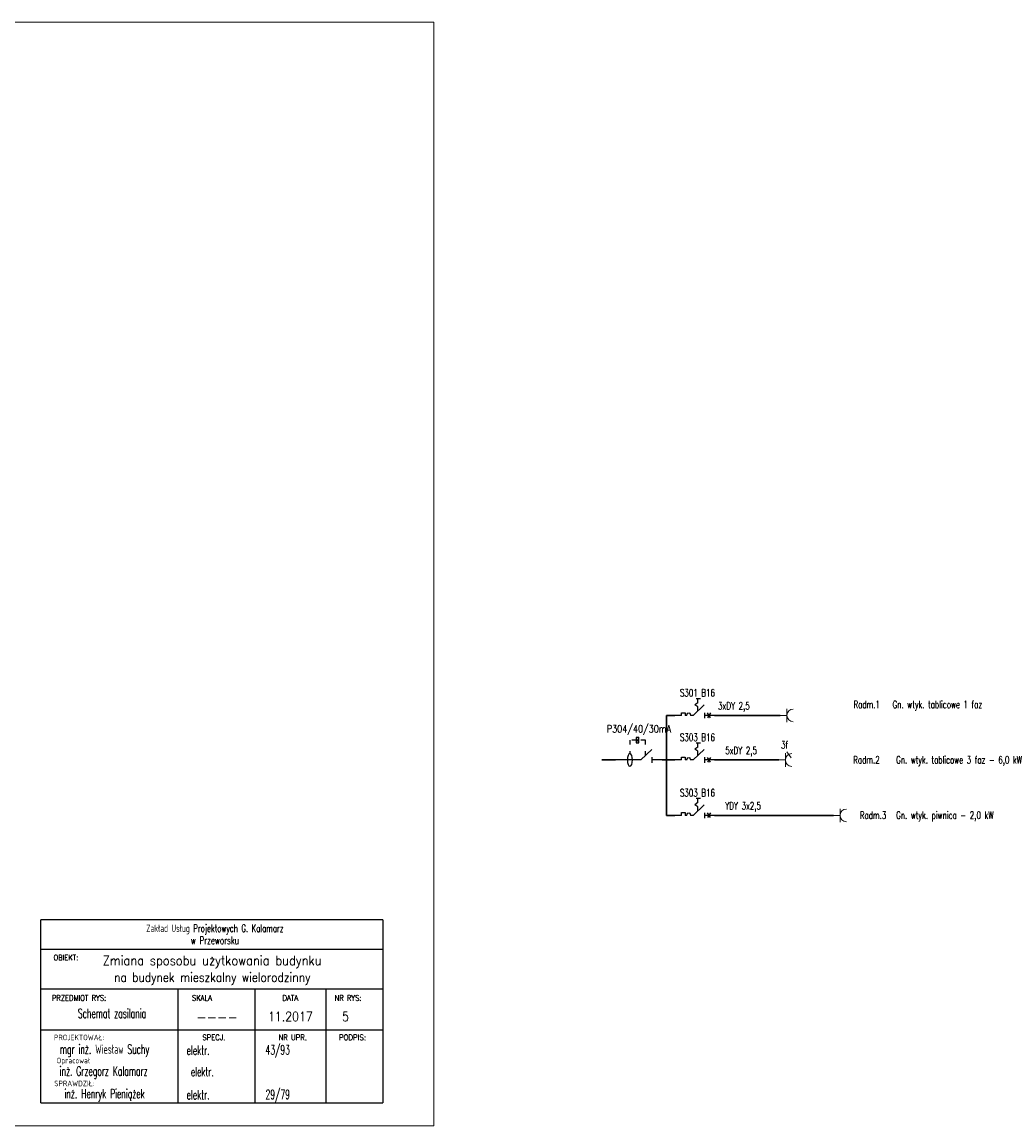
# Model space of a CAD drawing. Header units: millimetres. Extents: x 1575 to 12653, y -3998 to 8126.
# Tile 11 of 11: x 10013 to 12653, y 3456 to 6426. Entities that reach past the tile are written whole.
import ezdxf
from ezdxf.enums import TextEntityAlignment as Align

# ---------------------------------------------------------------- set-up
doc = ezdxf.new("R2010")
doc.units = ezdxf.units.MM
doc.linetypes.add('ACAD_ISO03W100', pattern=[30, 12, -18])
for name, color, linetype, lineweight in [('EE_OPR_SYM', 3, 'Continuous', 15), ('EE_OSP_SYM', 3, 'Continuous', 15), ('Opisy', 30, 'Continuous', 25), ('Prad', 1, 'Continuous', 30), ('Ramka', 254, 'Continuous', 15)]:
    doc.layers.add(name, color=color, linetype=linetype, lineweight=lineweight)
doc.layers.add('EE_SYGOCHR_SYM', color=1, linetype='Continuous')
doc.styles.get("Standard").update_dxf_attribs({"font": 'romans.shx'})

# ---------------------------------------------------------------- blocks, each defined once
blk = doc.blocks.new('Gn pojedyncze')
at = {"layer": 'EE_OSP_SYM'}
for p, q in [((0, 0), (12, 0)), ((12, 0), (12, 12)), ((12, 0), (12, -12))]:
    blk.add_line(p, q, dxfattribs=at)
blk.add_arc((23.3, 0), 11.4, 90, 270, dxfattribs=at)

msp = doc.modelspace()

# ---------------------------------------------------------------- linework, layer by layer
at = {"color": 1, "linetype": 'Continuous'}
for p, q in [((10064, 3518.9), (10064, 4010.7)), ((10984.4, 4010.7), (10064, 4010.7)), ((10984.4, 4010.7), (10984.4, 3518.9)), ((10984.4, 3930.7), (10064, 3930.7)), ((10984.4, 3824), (10064, 3824)), ((10432.8, 3825.1), (10432.8, 3520)), ((10639.7, 3824), (10639.7, 3518.9)), ((10830.3, 3824), (10830.3, 3518.9)), ((10984.4, 3714), (10064, 3714)), ((10064, 3518.9), (10984.4, 3518.9))]:
    msp.add_line(p, q, dxfattribs=at)
at = {"layer": 'EE_OPR_SYM'}
msp.add_line((12071.4, 4463), (12083.2, 4447.2), dxfattribs=at)
at = {"layer": 'EE_SYGOCHR_SYM', "linetype": 'ACAD_ISO03W100'}
for p, q in [((11839.1, 4605.9), (11823.7, 4605.9)), ((11831.4, 4595.1), (11831.4, 4605.9)), ((11831.4, 4595.1), (11823.8, 4589.7)), ((11831.4, 4584.3), (11823.8, 4589.7)), ((11831.4, 4572.6), (11831.4, 4584.3)), ((11649, 4494.6), (11649, 4458.3)), ((11666.1, 4494.5), (11649, 4494.6)), ((11690.4, 4494.4), (11673.3, 4494.5)), ((11690.4, 4452.7), (11690.4, 4494.4)), ((11839.1, 4486), (11823.7, 4486)), ((11831.4, 4475.2), (11831.4, 4486)), ((11831.4, 4475.2), (11823.8, 4469.8)), ((11831.4, 4464.4), (11823.8, 4469.8)), ((11831.4, 4452.7), (11831.4, 4464.4)), ((11839.1, 4337), (11823.7, 4337)), ((11831.4, 4326.2), (11831.4, 4337)), ((11831.4, 4326.2), (11823.8, 4320.8)), ((11831.4, 4315.4), (11823.8, 4320.8)), ((11831.4, 4303.7), (11831.4, 4315.4))]:
    msp.add_line(p, q, dxfattribs=at)
at = {"layer": 'EE_SYGOCHR_SYM'}
for p, q in [((11848.9, 4589.3), (11819.1, 4560.9)), ((11787.7, 4560.9), (11769.6, 4560.9)), ((11787.7, 4560.9), (11787.7, 4568.2)), ((11787.7, 4568.2), (11797.5, 4568.2)), ((11797.5, 4568.2), (11797.5, 4560.9)), ((11802.3, 4560.9), (11797.5, 4560.9)), ((11819.1, 4560.9), (11812, 4560.9)), ((11850.3, 4553.7), (11850.3, 4568.1)), ((11876.7, 4560.9), (11850.3, 4560.9)), ((11857.2, 4567.8), (11865, 4554.8)), ((11865.5, 4567.8), (11857.7, 4554.8)), ((11673.3, 4501.8), (11666.1, 4487.2)), ((11707.9, 4469.4), (11678.1, 4441)), ((11848.9, 4469.4), (11819.1, 4441)), ((11670.9, 4441), (11610.4, 4441)), ((11678.1, 4441), (11670.9, 4441)), ((11709.2, 4433.8), (11709.2, 4448.2)), ((11735.7, 4441), (11709.2, 4441)), ((11787.7, 4441), (11769.6, 4441)), ((11787.7, 4441), (11787.7, 4448.3)), ((11787.7, 4448.3), (11797.5, 4448.3)), ((11797.5, 4448.3), (11797.5, 4441)), ((11802.3, 4441), (11797.5, 4441)), ((11819.1, 4441), (11812, 4441)), ((11850.3, 4433.8), (11850.3, 4448.2)), ((11876.7, 4441), (11850.3, 4441)), ((11857.2, 4447.9), (11865, 4434.9)), ((11865.5, 4447.9), (11857.7, 4434.9)), ((11848.9, 4320.4), (11819.1, 4292)), ((11787.7, 4292), (11769.6, 4292)), ((11787.7, 4292), (11787.7, 4299.3)), ((11787.7, 4299.3), (11797.5, 4299.3)), ((11797.5, 4299.3), (11797.5, 4292)), ((11802.3, 4292), (11797.5, 4292)), ((11819.1, 4292), (11812, 4292)), ((11850.3, 4284.8), (11850.3, 4299.2)), ((11876.7, 4292), (11850.3, 4292)), ((11857.2, 4298.9), (11865, 4285.9)), ((11865.5, 4298.9), (11857.7, 4285.9))]:
    msp.add_line(p, q, dxfattribs=at)
msp.add_lwpolyline([(11666.1, 4487.2), (11673.3, 4487.2), (11673.3, 4501.8), (11666.1, 4501.8)], close=True, dxfattribs=at)
at = {"layer": 'EE_SYGOCHR_SYM', "extrusion": (0, 0, -1)}
for centre in [(11807.1, 4560.9), (11807.1, 4441), (11807.1, 4292)]:
    msp.add_ellipse(centre, major_axis=(0, 6.74), ratio=0.720448, start_param=4.712389, end_param=7.853982, dxfattribs=at)
msp.add_ellipse((11649, 4441.2), major_axis=(0, -17), ratio=0.400883, dxfattribs=at)
at = {"layer": 'Prad'}
for p, q in [((11747.7, 4560.9), (11769.6, 4560.9)), ((11747.7, 4560.9), (11747.7, 4292)), ((11876.7, 4560.9), (12053.5, 4560.9)), ((11610.4, 4441), (11572.9, 4441)), ((11735.7, 4441), (11769.6, 4441)), ((11876.7, 4441), (12049.5, 4441)), ((11747.7, 4292), (11769.6, 4292)), ((11876.7, 4292), (12196.5, 4292))]:
    msp.add_line(p, q, dxfattribs=at)
at = {"layer": 'Ramka', "elevation": 0}
msp.add_lwpolyline([(2421.9, 3456.4), (11121.5, 3456.4), (11121.5, 6426.4), (2421.9, 6426.4)], close=True, dxfattribs=at)

# ---------------------------------------------------------------- block references
at = {"layer": 'Prad', "xscale": 1.5, "yscale": 1.5, "zscale": 1.5}
for p in [(12053.5, 4560.9), (12049.5, 4441), (12196.5, 4292)]:
    msp.add_blockref('Gn pojedyncze', p, dxfattribs=at)

# ---------------------------------------------------------------- texts
at = {"width": 0.796313}
msp.add_text('P304/40/30mA', height=20, dxfattribs=at).set_placement((11586.7, 4535), align=Align.TOP_LEFT)
at = {"color": 102}
for s, height, width, p in [('Zakład Usług Projektowych G. Kalamarz', 20, 0.686515, (10532.3, 3998.2)), ('w Przeworsku', 20, 0.704762, (10532.3, 3965.7)), ('OBIEKT:', 15, 0.885714, (10131.3, 3917)), ('Zmiana sposobu użytkowania budynku ', 25, 0.905357, (10532.3, 3913.9)), ('na budynek mieszkalny wielorodzinny ', 25, 0.839496, (10532.3, 3869)), ('PRZEDMIOT RYS:', 15, 0.883517, (10166.8, 3808.2)), ('SKALA', 15, 0.885714, (10497.4, 3808.2)), ('DATA', 15, 0.907143, (10735.2, 3808.2)), ('NR RYS:', 15, 0.870677, (10890.5, 3808.2)), ('Schemat zasilania', 25, 0.6, (10255.4, 3771.6)), ('11.2017', 25, 0.864286, (10735.2, 3763.4)), ('5', 25, 0.864286, (10883.4, 3763.4)), ('PROJEKTOWAŁ:', 15, 0.923265, (10166.8, 3702)), ('SPECJ.', 15, 0.9, (10529.4, 3702)), ('NR UPR.', 15, 0.893233, (10741.5, 3702)), ('PODPIS:', 15, 0.919048, (10902.4, 3702)), ('mgr inż. Wiesław Suchy', 25, 0.6, (10235.4, 3675.5)), ('Opracował', 15, 0.923265, (10151.5, 3639.9)), ('inż. Grzegorz Kalamarz', 25, 0.6, (10232.8, 3616.5)), ('SPRAWDZIŁ:', 15, 0.923265, (10154, 3578.2)), ('inż. Henryk Pieniążek', 25, 0.6, (10235.4, 3555.7))]:
    msp.add_text(s, height=height, dxfattribs=dict(at, width=width)).set_placement(p, align=Align.TOP_CENTER)
msp.add_text('----', height=25, dxfattribs=at).set_placement((10538, 3761.4), align=Align.TOP_CENTER)
at = {"color": 102, "width": 0.6}
for s, p in [('elektr.', (10456.1, 3672.6)), ('43/93', (10668.5, 3673.7)), ('elektr.', (10467.5, 3614.9)), ('elektr.', (10456.1, 3552.8)), ('29/79', (10668.5, 3553.8))]:
    msp.add_text(s, height=25, dxfattribs=at).set_placement(p, align=Align.TOP_LEFT)
at = {"layer": 'Opisy', "width": 0.7}
for s, p in [('S301 B16', (11783.4, 4631.9)), ('S303 B16', (11783.4, 4512)), ('S303 B16', (11783.4, 4363))]:
    msp.add_text(s, height=20, dxfattribs=at).set_placement(p, align=Align.TOP_LEFT)
for s, p in [('3xDY 2,5', (11886.1, 4576.6)), ('Radm.1', (12250.4, 4580.4)), ('Gn. wtyk. tablicowe 1 faz', (12355.7, 4580.4)), ('3f', (12055.4, 4472.1)), ('5xDY 2,5', (11905.5, 4456.7)), ('Radm.2', (12249.7, 4431.4)), (' Gn. wtyk. tablicowe 3 faz - 6,0 kW', (12355.7, 4431.4)), ('YDY 3x2,5', (11905.5, 4307.7)), ('Radm.3', (12267.4, 4282.4)), (' Gn. wtyk. piwnica - 2,0 kW', (12355.7, 4282.4))]:
    msp.add_text(s, height=20, dxfattribs=at).set_placement(p)

doc.saveas('drawing.dxf')
